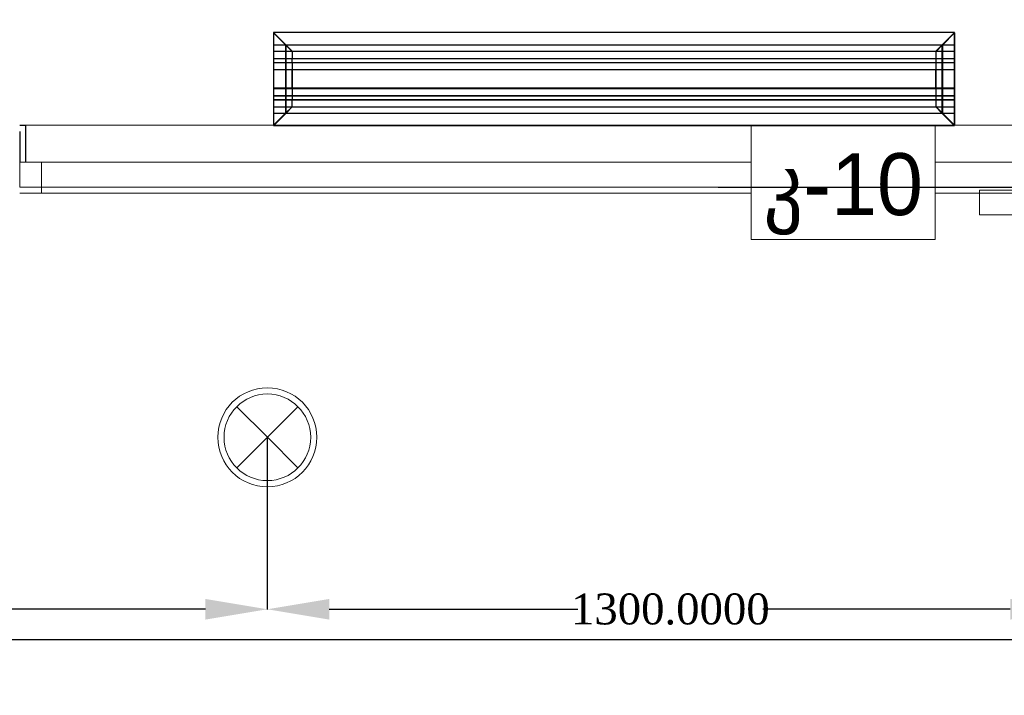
# Model space of a CAD drawing. Header units: inches. Extents: x -78787 to 29484, y -9517 to 23232.
# Tile 123 of 256: x -6594 to -5004, y 4247 to 5339. Entities that reach past the tile are written whole.
import ezdxf
from ezdxf import colors
from ezdxf.entities.mleader import LeaderData, LeaderLine
from ezdxf.math import Vec2, Vec3

# ---------------------------------------------------------------- set-up
doc = ezdxf.new("R2010")
doc.units = ezdxf.units.IN
doc.header["$MEASUREMENT"] = 0
doc.set_wipeout_variables(frame=1)
for name, color, linetype in [('- ავარიული განათება', 7, 'Continuous'), ('- განათება', 7, 'Continuous'), ('- მექანიკური ნაწილი', 7, 'Continuous'), ('Edges', 7, 'Continuous'), ('New_Structural - Bearing', 7, 'Continuous')]:
    doc.layers.add(name, color=color, linetype=linetype)
for name, color, linetype, lineweight in [('New_Annotation - Text_Pen_No__20', 1, 'Continuous', 0), ('New_Archicad Doors_Pen_No__1', 7, 'Continuous', 13), ('New_Archicad Windows_Pen_No__1', 7, 'Continuous', 13), ('New_Structural - Bearing_Pen_No__1', 7, 'Continuous', 13)]:
    doc.layers.add(name, color=color, linetype=linetype, lineweight=lineweight)
doc.layers.add('New_Interior - Lamp_Pen_No__77', color=7, linetype='Continuous', lineweight=20, true_color=0xffeb28)
doc.layers.add('New_Structural - Bearing_Pen_No__5', color=7, linetype='Continuous', lineweight=25, true_color=0x40a5ff)
doc.styles.add('GENERATED_STYLE_2', font='txt')
doc.styles.get("Standard").update_dxf_attribs({"font": 'arial.ttf'})
doc.dimstyles.get("Standard").update_dxf_attribs({"dimtxt": 0.18, "dimasz": 0.18, "dimexe": 0.18, "dimexo": 0.0625, "dimgap": 0.09, "dimtad": 0, "dimtih": 1, "dimtoh": 1, "dimdec": 4, "dimzin": 0, "dimdsep": 46, "dimtxsty": 'Standard', "dimcen": 0.09, "dimadec": 0, "dimazin": 0, "dimtfac": 1, "dimtdec": 4, "dimtofl": 0, "dimtmove": 0, "dimatfit": 3, "dimfxl": 1, "dimtolj": 1, "dimtzin": 0, "dimarcsym": 0})

# ---------------------------------------------------------------- blocks, each defined once
blk = doc.blocks.new('Horizontal Multi-Sash Window_17')
at = {"layer": 'New_Archicad Windows_Pen_No__1', "color": 7, "linetype": 'Continuous', "lineweight": 13}
for p, q in [((-865, 60), (865, 60)), ((875, 60), (865, 60)), ((865, 0), (865, 60)), ((-840, 0), (840, 0)), ((840, -50), (840, 0)), ((840, 0), (875, 0)), ((875, 0), (875, -30)), ((875, 0), (875, -30)), ((875, -30), (875, -40)), ((875, -30), (875, -40)), ((-875, -40), (875, -40)), ((840, -50), (-840, -50)), ((875, -50), (840, -50))]:
    blk.add_line(p, q, dxfattribs=at)
blk = doc.blocks.new('Exterior Sliding Door')
at = {"layer": 'New_Archicad Doors_Pen_No__1', "color": 7, "linetype": 'Continuous', "lineweight": 13}
for p, q in [((-300, 45), (700, 45)), ((-300, 5), (-300, 45)), ((700, 45), (700, 5)), ((-490, 0), (-490, -100)), ((700, 5), (-300, 5)), ((490, 0), (490, -100)), ((-500, -100), (-490, -100)), ((500, -100), (490, -100))]:
    blk.add_line(p, q, dxfattribs=at)
blk = doc.blocks.new('Wall_90', base_point=(-29183.8, 26088.1))
at = {"layer": 'New_Structural - Bearing_Pen_No__1', "color": 7, "linetype": 'Continuous', "lineweight": 13}
for p, q in [((-31933.8, 26128.1), (-31923.8, 26128.1)), ((-31933.8, 26128.1), (-31933.8, 26098.1)), ((-31933.8, 26098.1), (-31933.8, 26088.1))]:
    blk.add_line(p, q, dxfattribs=at)
at = {"layer": 'New_Structural - Bearing_Pen_No__5', "color": 161, "linetype": 'Continuous', "lineweight": 25, "true_color": 0x40a5ff}
for p, q in [((-31933.8, 26188.1), (-31923.8, 26188.1)), ((-31933.8, 26178.1), (-31933.8, 26128.1)), ((-31923.8, 26128.1), (-31923.8, 26188.1))]:
    blk.add_line(p, q, dxfattribs=at)
at = {"layer": 'New_Archicad Doors_Pen_No__1', "color": 7, "linetype": 'Continuous', "lineweight": 13, "zscale": 1000, "rotation": 180}
blk.add_blockref('Exterior Sliding Door', (-29683.8, 26088.1), dxfattribs=at)
at = {"layer": 'New_Archicad Windows_Pen_No__1', "color": 7, "linetype": 'Continuous', "lineweight": 13, "xscale": -1, "zscale": 1000}
blk.add_blockref('Horizontal Multi-Sash Window_17', (-31058.8, 26128.1), dxfattribs=at)
blk = doc.blocks.new('lineardiffplan')
blk.add_lwpolyline([(393.1, 274.9), (1492.8, 274.9), (1492.8, 124.4), (393.1, 124.4)], close=True)
at = {"layer": 'Edges'}
for p, q in [((392.8, 274.9), (392.8, 274.6)), ((393.1, 274.9), (392.8, 274.9)), ((422.8, 244.9), (392.8, 274.9)), ((392.8, 274.6), (392.9, 274.5)), ((392.9, 125.2), (392.9, 274.5)), ((412.4, 255), (392.9, 274.5)), ((393.1, 274.9), (393.2, 274.8)), ((393.2, 274.8), (412.7, 255.3)), ((1462.8, 244.9), (1492.8, 274.9)), ((1472.9, 255.3), (1492.4, 274.8)), ((1473.2, 254.9), (1492.8, 274.5)), ((1492.4, 274.8), (1492.5, 274.9)), ((1492.8, 274.9), (1492.5, 274.9)), ((1492.8, 274.5), (1492.8, 274.9)), ((1492.8, 274.5), (1492.8, 274.5)), ((1492.8, 125.4), (1492.8, 274.5)), ((1492.8, 255.3), (392.9, 255.3)), ((392.9, 254.9), (1492.8, 254.9)), ((412.4, 144.7), (412.4, 255)), ((412.8, 254.6), (412.4, 255)), ((412.7, 255.3), (413.1, 254.9)), ((412.8, 145.1), (412.8, 254.6)), ((412.8, 254.6), (422.8, 244.6)), ((413.1, 254.9), (423.1, 244.9)), ((1472.5, 254.9), (1462.5, 244.9)), ((1462.9, 244.6), (1472.8, 254.5)), ((1472.9, 255.3), (1472.5, 254.9)), ((1472.8, 254.5), (1473.2, 254.9)), ((1472.8, 254.5), (1472.8, 145.3)), ((1473.2, 144.9), (1473.2, 254.9)), ((392.9, 244.9), (1492.8, 244.9)), ((422.8, 244.6), (422.8, 244.9)), ((422.8, 244.9), (423.1, 244.9)), ((422.8, 244.6), (422.8, 244.6)), ((422.8, 244.6), (422.8, 233.2)), ((423.1, 244.9), (423.1, 244.9)), ((1462.5, 244.9), (1462.5, 244.9)), ((1462.5, 244.9), (1462.8, 244.9)), ((1462.8, 244.9), (1462.9, 244.6)), ((1462.8, 244.5), (1462.9, 244.6)), ((1462.8, 233.2), (1462.8, 244.5)), ((392.9, 233.2), (1492.8, 233.2)), ((392.9, 233), (1492.8, 233)), ((392.9, 226.8), (1492.8, 226.8)), ((392.9, 226.5), (1492.8, 226.5)), ((422.8, 233), (422.8, 233.2)), ((422.8, 226.8), (422.8, 233)), ((422.8, 226.5), (422.8, 226.8)), ((422.8, 214.9), (422.8, 226.5)), ((1462.8, 233), (1462.8, 233.2)), ((1462.8, 226.8), (1462.8, 233)), ((1462.8, 226.5), (1462.8, 226.8)), ((1462.8, 214.9), (1462.8, 226.5)), ((392.9, 214.9), (1492.8, 214.9)), ((1492.8, 214.8), (392.9, 214.8)), ((422.4, 214.9), (422.3, 214.9)), ((422.8, 214.9), (422.4, 214.9)), ((422.8, 184.9), (422.8, 214.9)), ((423.2, 214.9), (422.8, 214.9)), ((423.2, 214.8), (422.8, 214.9)), ((423.2, 214.8), (423.2, 214.9)), ((423.2, 214.8), (423.2, 184.9)), ((1462.8, 214.9), (1462.4, 214.9)), ((1462.4, 214.9), (1462.4, 214.8)), ((1462.8, 214.9), (1462.4, 214.8)), ((1462.4, 184.9), (1462.4, 214.8)), ((1462.8, 214.9), (1462.8, 184.9)), ((1462.8, 214.9), (1463.2, 214.9)), ((1463.2, 214.9), (1463.3, 214.9)), ((1492.8, 184.9), (392.9, 184.9)), ((422.4, 184.9), (422.3, 184.9)), ((422.8, 184.9), (422.4, 184.9)), ((422.8, 184.9), (423.2, 184.9)), ((422.8, 173.2), (422.8, 184.9)), ((1462.4, 184.9), (1462.8, 184.9)), ((1462.8, 173.2), (1462.8, 184.9)), ((1463.2, 184.9), (1462.8, 184.9)), ((1463.2, 184.9), (1463.3, 184.9)), ((392.9, 173.2), (1492.8, 173.2)), ((392.9, 173), (1492.8, 173)), ((392.9, 166.8), (1492.8, 166.8)), ((392.9, 166.5), (1492.8, 166.5)), ((422.8, 173), (422.8, 173.2)), ((422.8, 173), (422.8, 166.8)), ((422.8, 166.5), (422.8, 166.8)), ((422.8, 155.1), (422.8, 166.5)), ((1462.8, 173), (1462.8, 173.2)), ((1462.8, 166.8), (1462.8, 173)), ((1462.8, 166.5), (1462.8, 166.8)), ((1462.8, 155.3), (1462.8, 166.5)), ((392.8, 124.9), (422.8, 154.9)), ((392.9, 154.9), (1492.8, 154.9)), ((1492.8, 144.9), (392.9, 144.9)), ((392.9, 125.2), (412.4, 144.7)), ((392.9, 144.5), (1492.8, 144.5)), ((412.7, 144.5), (393.2, 124.9)), ((412.8, 145.1), (412.4, 144.7)), ((412.7, 144.5), (413.1, 144.9)), ((412.8, 145.1), (422.8, 155.1)), ((423.1, 154.8), (413.1, 144.9)), ((422.8, 154.9), (422.8, 155.1)), ((422.8, 155.1), (422.8, 155.1)), ((423.1, 154.8), (422.8, 154.9)), ((423.1, 154.8), (423.1, 154.9)), ((1462.5, 154.8), (1462.4, 154.9)), ((1462.8, 154.9), (1462.5, 154.8)), ((1462.5, 154.8), (1472.4, 144.9)), ((1462.9, 155.2), (1462.8, 155.3)), ((1462.9, 155.2), (1462.8, 154.9)), ((1462.8, 154.9), (1492.8, 124.9)), ((1472.8, 145.3), (1462.9, 155.2)), ((1472.4, 144.9), (1472.8, 144.5)), ((1473.2, 144.9), (1472.8, 145.3)), ((1472.8, 144.5), (1492.4, 124.9)), ((1473.2, 144.9), (1492.8, 125.4)), ((392.9, 125.2), (392.8, 125.1)), ((392.8, 125.1), (392.8, 124.9)), ((392.8, 124.9), (393.1, 124.9)), ((393.2, 124.9), (393.1, 124.9)), ((1492.4, 124.9), (1492.8, 124.9)), ((1492.4, 124.9), (1492.4, 124.9)), ((1492.8, 125.3), (1492.8, 125.4)), ((1492.8, 124.9), (1492.8, 125.3))]:
    blk.add_line(p, q, dxfattribs=at)
blk = doc.blocks.new('Recessed Spot')
at = {"layer": 'New_Interior - Lamp_Pen_No__77', "color": 2, "linetype": 'Continuous', "lineweight": 20, "true_color": 0xffeb28}
for q in [(-49.5, 49.5), (49.5, 49.5), (-49.5, -49.5), (49.5, -49.5)]:
    blk.add_line((0, 0), q, dxfattribs=at)
at = {"layer": 'New_Interior - Lamp_Pen_No__77', "color": 2, "linetype": 'Continuous', "lineweight": 20, "true_color": 0xffeb28, "flags": 128}
blk.add_lwpolyline([(80, 0, 1), (-80, 0, 1)], format="xyb", close=True, dxfattribs=at)
at = {"layer": 'New_Interior - Lamp_Pen_No__77', "color": 2, "linetype": 'Continuous', "lineweight": 20, "true_color": 0xffeb28}
blk.add_circle((0, 0), 70, dxfattribs=at)
blk = doc.blocks.new('*D950')
at = {"layer": '- განათება', "color": 0, "lineweight": -2, "transparency": 16777216}
for p, q in [((-6194.1, 4663.9), (-6194.1, 4385.8)), ((-4894.1, 4663.9), (-4894.1, 4385.8)), ((-6094.1, 4386), (-5692.8, 4386)), ((-4994.1, 4386), (-5393.6, 4386))]:
    blk.add_line(p, q, dxfattribs=at)
at = {"layer": '- განათება', "color": 0, "transparency": 16777216}
for points in [[(-6094.1, 4402.7), (-6094.1, 4369.3), (-6194.1, 4386)], [(-4994.1, 4402.7), (-4994.1, 4369.3), (-4894.1, 4386)]]:
    blk.add_solid(points, dxfattribs=at)
at = {"layer": 'Defpoints', "color": 0, "transparency": 16777216}
for p in [(-6194.1, 4664), (-4894.1, 4664), (-4894.1, 4386)]:
    blk.add_point(p, dxfattribs=at)
at = {"layer": '- განათება', "color": 0, "transparency": 16777216, "insert": (-5543.2, 4386), "char_height": 50, "attachment_point": 5}
blk.add_mtext('\\A1;{\\fSylfaen|b0|i0|c0|p18;1300.0000}', dxfattribs=at)
blk = doc.blocks.new('*D952')
at = {"layer": '- განათება', "color": 0, "lineweight": -2, "transparency": 16777216}
for p, q in [((-7494.1, 4663.9), (-7494.1, 4385.8)), ((-6194.1, 4663.9), (-6194.1, 4385.8)), ((-7394.1, 4386), (-6992.8, 4386)), ((-6294.1, 4386), (-6693.6, 4386))]:
    blk.add_line(p, q, dxfattribs=at)
at = {"layer": '- განათება', "color": 0, "transparency": 16777216}
for points in [[(-7394.1, 4402.7), (-7394.1, 4369.3), (-7494.1, 4386)], [(-6294.1, 4402.7), (-6294.1, 4369.3), (-6194.1, 4386)]]:
    blk.add_solid(points, dxfattribs=at)
at = {"layer": 'Defpoints', "color": 0, "transparency": 16777216}
for p in [(-7494.1, 4664), (-6194.1, 4664), (-6194.1, 4386)]:
    blk.add_point(p, dxfattribs=at)
at = {"layer": '- განათება', "color": 0, "transparency": 16777216, "insert": (-6843.2, 4386), "char_height": 50, "attachment_point": 5}
blk.add_mtext('\\A1;{\\fSylfaen|b0|i0|c0|p18;1300.0000}', dxfattribs=at)
blk = doc.blocks.new('*D1348')
at = {"layer": '- ავარიული განათება', "color": 0, "lineweight": -2, "transparency": 16777216}
for p, q in [((-5465.9, 5068.5), (-4340.3, 5068.5)), ((-4340.5, 4968.5), (-4340.5, 4636.2)), ((-4340.5, 4236.6), (-4340.5, 4584.8)), ((-5059.8, 4136.6), (-4340.3, 4136.6))]:
    blk.add_line(p, q, dxfattribs=at)
at = {"layer": '- ავარიული განათება', "color": 0, "transparency": 16777216}
for points in [[(-4357.2, 4968.5), (-4323.8, 4968.5), (-4340.5, 5068.5)], [(-4357.2, 4236.6), (-4323.8, 4236.6), (-4340.5, 4136.6)]]:
    blk.add_solid(points, dxfattribs=at)
at = {"layer": 'Defpoints', "color": 0, "transparency": 16777216}
for p in [(-5466, 5068.5), (-5059.8, 4136.6), (-4340.5, 4136.6)]:
    blk.add_point(p, dxfattribs=at)
at = {"layer": '- ავარიული განათება', "color": 0, "transparency": 16777216, "insert": (-4340.5, 4610.5), "char_height": 50, "attachment_point": 5}
blk.add_mtext('\\A1;{\\fSylfaen|b0|i0|c0|p18;931.9014}', dxfattribs=at)
blk = doc.blocks.new('*D1370')
at = {"layer": '- ავარიული განათება', "color": 0, "lineweight": -2, "transparency": 16777216}
for p, q in [((-9644.1, 4124.8), (-9644.1, 4336.7)), ((-9544.1, 4336.5), (-7423.3, 4336.5)), ((-4967.8, 4336.5), (-7118.7, 4336.5)), ((-4867.8, 4065.7), (-4867.8, 4336.7))]:
    blk.add_line(p, q, dxfattribs=at)
at = {"layer": '- ავარიული განათება', "color": 0, "transparency": 16777216}
for points in [[(-9544.1, 4353.2), (-9544.1, 4319.8), (-9644.1, 4336.5)], [(-4967.8, 4353.2), (-4967.8, 4319.8), (-4867.8, 4336.5)]]:
    blk.add_solid(points, dxfattribs=at)
at = {"layer": 'Defpoints', "color": 0, "transparency": 16777216}
for p in [(-4867.8, 4336.5), (-9644.1, 4124.8), (-4867.8, 4065.6)]:
    blk.add_point(p, dxfattribs=at)
at = {"layer": '- ავარიული განათება', "color": 0, "transparency": 16777216, "insert": (-7271, 4336.5), "char_height": 50, "attachment_point": 5}
blk.add_mtext('\\A1;{\\fSylfaen|b0|i0|c0|p18;4776.2368}', dxfattribs=at)

msp = doc.modelspace()

# ---------------------------------------------------------------- block references
at = {"layer": '- განათება', "color": 2, "linetype": 'Continuous', "lineweight": 20, "true_color": 0xffeb28, "zscale": 1000}
msp.add_blockref('Recessed Spot', (-6194.06848, 4663.9634), dxfattribs=at)
at = {"layer": 'New_Structural - Bearing', "color": 7, "lineweight": 35}
msp.add_blockref('Wall_90', (-3844.06848, 5068.47159), dxfattribs=at)

# ---------------------------------------------------------------- dimensions: what is measured, and where the dimension line sits
at = {"layer": '- ავარიული განათება', "color": 1}
dim = msp.add_linear_dim(base=(-4867.83164, 4336.5), p1=(-9644.06848, 4124.77327), p2=(-4867.83164, 4065.63946), text='{\\fSylfaen|b0|i0|c0|p18;<>}', dimstyle='Standard', override={"dimtxt": 50, "dimasz": 100}, dxfattribs=at)
dim.commit()
dim.dimension.update_dxf_attribs({"geometry": '*D1370', "text_midpoint": (-7271, 4336.5), "dimtype": 160})
at = {"layer": '- განათება', "color": 1}
for base, p1, p2, picture, middle in [((-6194.06848, 4386), (-7494.06848, 4663.9634), (-6194.06848, 4663.9634), '*D952', (-6843.19641, 4386)), ((-4894.06848, 4386), (-6194.06848, 4663.9634), (-4894.06848, 4663.9634), '*D950', (-5543.19641, 4386))]:
    dim = msp.add_linear_dim(base=base, p1=p1, p2=p2, text='{\\fSylfaen|b0|i0|c0|p18;<>}', dimstyle='Standard', override={"dimtxt": 50, "dimasz": 100}, dxfattribs=at)
    dim.commit()
    dim.dimension.update_dxf_attribs({"geometry": picture, "text_midpoint": middle, "dimtype": 160})

# ---------------------------------------------------------------- next in the draw order: wipeouts: each hides what was drawn before it
at = {"color": 1, "linetype": 'Continuous', "lineweight": 0, "ltscale": 201148.756004}
msp.add_wipeout([(-5412.65906, 4983.62298), (-5115.34868, 4983.62298), (-5115.34868, 5168.47159), (-5412.65906, 5168.47159)], dxfattribs=at).dxf.layer = 'New_Annotation - Text_Pen_No__20'

# ---------------------------------------------------------------- next in the draw order: linework, layer by layer
at = {"layer": 'New_Annotation - Text_Pen_No__20', "color": 1, "linetype": 'Continuous', "lineweight": 0, "flags": 128}
msp.add_lwpolyline([(-5412.65906, 4983.62298), (-5115.34868, 4983.62298), (-5115.34868, 5168.47159), (-5412.65906, 5168.47159), (-5412.65906, 4983.62298)], close=True, dxfattribs=at)

# ---------------------------------------------------------------- next in the draw order: block references
at = {"layer": '- მექანიკური ნაწილი', "xscale": -1, "rotation": 180}
msp.add_blockref('lineardiffplan', (-6576.98647, 5442.8358), dxfattribs=at)

# ---------------------------------------------------------------- next in the draw order: texts
at = {"layer": 'New_Annotation - Text_Pen_No__20', "color": 1, "linetype": 'Continuous', "lineweight": 0, "insert": (-5264.00387, 5123.11401), "char_height": 100, "attachment_point": 2, "style": 'GENERATED_STYLE_2'}
msp.add_mtext('\\A1;{\\pqc;\\fBOG 2018|b0|i0|c0|p0;\\W1.000000;კ-\\fBOG 2018|b0|i0|c0|p0;\\W1.000000;10}', dxfattribs=at)

# ---------------------------------------------------------------- next in the draw order: dimensions: what is measured, and where the dimension line sits
at = {"layer": '- ავარიული განათება', "color": 1}
dim = msp.add_linear_dim(base=(-4340.5, 4136.57015), p1=(-5466, 5068.47159), p2=(-5059.84745, 4136.57015), angle=270, text='{\\fSylfaen|b0|i0|c0|p18;<>}', dimstyle='Standard', override={"dimtxt": 50, "dimasz": 100}, dxfattribs=at)
dim.commit()
dim.dimension.update_dxf_attribs({"geometry": '*D1348', "text_midpoint": (-4340.5, 4610.5), "dimtype": 160})

# ---------------------------------------------------------------- next in the draw order: leaders
at = {"color": 5}
ml = msp.add_multileader_mtext('Standard', dxfattribs=at)
ml.set_content('ელექტროობის ფარები', color=5)
ml.set_leader_properties()
ml.build(insert=Vec2(0, 0))
ml.multileader.update_dxf_attribs({"text_right_attachment_type": 6, "dogleg_length": 50, "arrow_head_size": 100})
ctx = ml.context
ctx.base_point, ctx.char_height, ctx.arrow_head_size, ctx.landing_gap_size, ctx.plane_origin = Vec3(-7313.93195, 11361.50565), 100, 100, 0.09, Vec3(-1308.48333, 7056.48128)
ctx.right_attachment = 6
notes = []
notes.append((ctx, [(0, (0, 0, 0), (0, 0), (1, 0), 1, [])]))
ctx.mtext.insert, ctx.mtext.width, ctx.mtext.flow_direction = Vec3(-7313.84195, 11431.25087), 1402.7684334, 5
ml = msp.add_multileader_mtext('Standard', dxfattribs=at)
ml.set_content('სტელაჟი', color=5)
ml.set_leader_properties()
ml.build(insert=Vec2(0, 0))
ml.multileader.update_dxf_attribs({"text_right_attachment_type": 6, "dogleg_length": 50, "arrow_head_size": 100})
ctx = ml.context
ctx.base_point, ctx.char_height, ctx.arrow_head_size, ctx.landing_gap_size, ctx.plane_origin = Vec3(-6498.52007, 8648.81733), 100, 100, 0.09, Vec3(-493.07145, 4344.4299)
ctx.right_attachment = 6
notes.append((ctx, [(0, (0, 0, 0), (0, 0), (1, 0), 1, [])]))
ctx.mtext.insert, ctx.mtext.width, ctx.mtext.flow_direction = Vec3(-6498.43007, 8719.19949), 1402.7684334, 5
for ctx, leaders in notes:
    for number, flags, end, landing, length, lines in leaders:
        leader = LeaderData()
        leader.index, (leader.has_last_leader_line, leader.has_dogleg_vector, leader.attachment_direction) = number, flags
        leader.last_leader_point, leader.dogleg_vector, leader.dogleg_length = Vec3(end), Vec3(landing), length
        for number, points, colour, breaks in lines:
            line = LeaderLine()
            line.index, line.vertices, line.color, line.breaks = number, Vec3.list(points), colors.encode_raw_color(colour), breaks
            leader.lines.append(line)
        ctx.leaders.append(leader)

doc.saveas('drawing.dxf')
